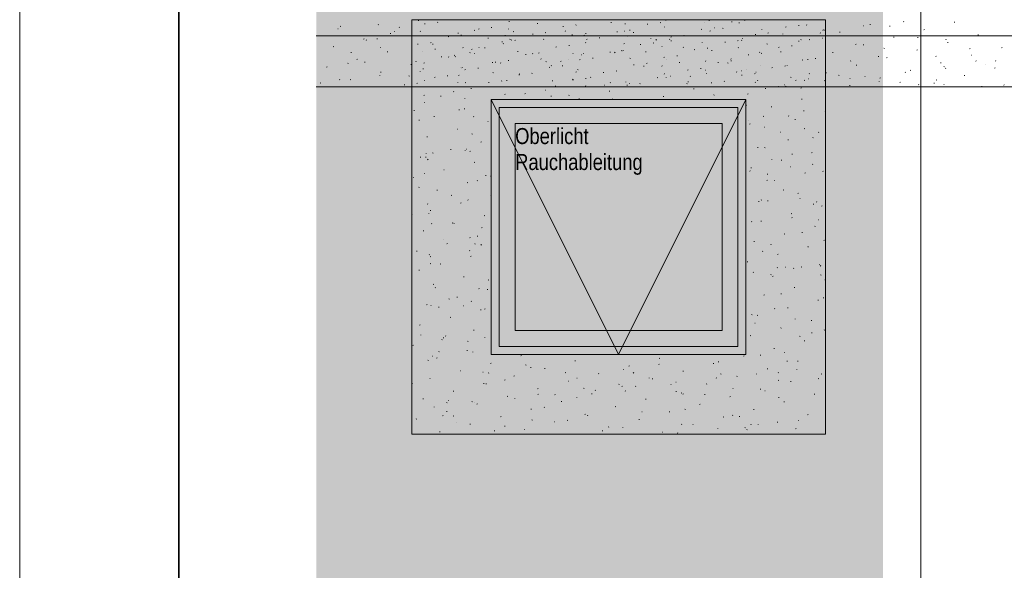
# Model space of a CAD drawing. Extents: x -740 to 300, y 62 to 1112.
# Tile 84 of 187: x -720 to -596, y 694 to 763. Entities that reach past the tile are written whole.
import ezdxf
from ezdxf.lldxf.tags import DXFTag

# ---------------------------------------------------------------- set-up
doc = ezdxf.new("R2010")
doc.units = 0
doc.layers.get('0').update_dxf_attribs({"lineweight": 13})
for name, color, linetype, lineweight, true_color in [('30 -36 Dächer- 3 Dachbeläge', 7, 'Continuous', 15, 0x9999ff), ('30 -36 Dächer- 3 Dachbeläge Gründach', 9, 'Continuous', 9, 0x808080), ('40 -43 Lüftungsanlagen - Entrauchung', 7, 'Continuous', 9, 0xd7f2ff), ('70 -72 Beschriftung- 1 Beschriftung allgemein', 7, 'Continuous', 9, 0xff6633), ('iwb_Layout BA_Markierung', 7, 'Continuous', 9, 0xbadcdc)]:
    doc.layers.add(name, color=color, linetype=linetype, lineweight=lineweight, true_color=true_color)
for name, color, linetype, lineweight in [('70 -71 Achsen- 1 Gebäudeachsen', 7, 'STRICHPUNKT2-A06CPVBCL0', 18), ('70 -73 Bauteildarst.- 2 verdeckt 0.15', 7, 'grob-A06CPVB9L0', 15), ('iwb_Plankopf Rahmen', 7, 'Continuous', 35)]:
    doc.layers.add(name, color=color, linetype=linetype, lineweight=lineweight)
doc.styles.get("Standard").update_dxf_attribs({"font": 'ARIALN.TTF'})
tags = doc.linetypes.add('grob-A06CPVB9L0', pattern=[14, 3, -8, 3]).pattern_tags.tags
tags[8:9] = [DXFTag(74, 4), DXFTag(75, 0), DXFTag(340, '0'), DXFTag(46, 0.0), DXFTag(50, 0.0), DXFTag(44, 0.0), DXFTag(45, 0.0)]
tags[6:7] = [DXFTag(74, 4), DXFTag(75, 0), DXFTag(340, '0'), DXFTag(46, 0.0), DXFTag(50, 0.0), DXFTag(44, 0.0), DXFTag(45, 0.0)]
tags[4:5] = [DXFTag(74, 4), DXFTag(75, 0), DXFTag(340, '0'), DXFTag(46, 0.0), DXFTag(50, 0.0), DXFTag(44, 0.0), DXFTag(45, 0.0)]
tags = doc.linetypes.add('STRICHPUNKT2-A06CPVBCL0', pattern=[12.7, 6.35, -3.175, 0, -3.175]).pattern_tags.tags
tags[10:11] = [DXFTag(74, 4), DXFTag(75, 0), DXFTag(340, '0'), DXFTag(46, 0.0), DXFTag(50, 0.0), DXFTag(44, 0.0), DXFTag(45, 0.0)]
tags[8:9] = [DXFTag(74, 4), DXFTag(75, 0), DXFTag(340, '0'), DXFTag(46, 0.0), DXFTag(50, 0.0), DXFTag(44, 0.0), DXFTag(45, 0.0)]
tags[6:7] = [DXFTag(74, 4), DXFTag(75, 0), DXFTag(340, '0'), DXFTag(46, 0.0), DXFTag(50, 0.0), DXFTag(44, 0.0), DXFTag(45, 0.0)]
tags[4:5] = [DXFTag(74, 4), DXFTag(75, 0), DXFTag(340, '0'), DXFTag(46, 0.0), DXFTag(50, 0.0), DXFTag(44, 0.0), DXFTag(45, 0.0)]

# ---------------------------------------------------------------- blocks, each defined once
blk = doc.blocks.new('Polygon-A06CPVB1L0')
at = {"color": 0, "linetype": 'ByBlock', "lineweight": -2, "ltscale": 0.13}
blk.add_solid([(-611.22, 86.2), (-682.36, 86.01), (-611.05, 1083.81), (-682.36, 1083.81)], dxfattribs=at)
blk = doc.blocks.new('Referenz-A06CPVBEL0')
at = {"layer": '30 -36 Dächer- 3 Dachbeläge', "color": 0, "linetype": 'Continuous', "lineweight": 9, "ltscale": 0.13}
for p, q in [((-670.36, 762.91), (-670.36, 710.91)), ((-618.36, 762.91), (-670.36, 762.91)), ((-618.36, 710.91), (-618.36, 762.91)), ((-660.36, 720.91), (-660.36, 752.91)), ((-660.36, 752.91), (-628.36, 752.91)), ((-628.36, 752.91), (-628.36, 720.91)), ((-628.36, 720.91), (-660.36, 720.91)), ((-670.36, 710.91), (-618.36, 710.91))]:
    blk.add_line(p, q, dxfattribs=at)
at = {"layer": '30 -36 Dächer- 3 Dachbeläge', "color": 0, "lineweight": 9}
for p, q in [((-669.5, 762.82), (-669.52, 762.85)), ((-667.14, 762.6), (-667.07, 762.62)), ((-658.16, 762.72), (-658.08, 762.73)), ((-656.54, 762.91), (-656.51, 762.91)), ((-654.55, 762.44), (-654.56, 762.51)), ((-645.32, 762.61), (-645.25, 762.59)), ((-639.15, 762.56), (-639.07, 762.58)), ((-638.44, 762.83), (-638.44, 762.9)), ((-633.5, 762.53), (-633.53, 762.56)), ((-633.01, 762.86), (-632.94, 762.83)), ((-630.17, 762.67), (-630.09, 762.69)), ((-629.26, 762.56), (-629.18, 762.54)), ((-628.54, 762.86), (-628.47, 762.88)), ((-608.51, 762.68), (-608.54, 762.71)), ((-602.17, 762.63), (-602.09, 762.65)), ((-679.63, 761.78), (-679.65, 761.81)), ((-679.37, 762.11), (-679.29, 762.13)), ((-674.56, 762.3), (-674.59, 762.33)), ((-673.06, 761.22), (-672.98, 761.19)), ((-672.59, 761.46), (-672.51, 761.48)), ((-671.89, 761.99), (-671.96, 761.95)), ((-669.25, 761.51), (-669.31, 761.45)), ((-668.77, 762.41), (-668.69, 762.43)), ((-664.58, 761.27), (-664.5, 761.25)), ((-662.5, 761.63), (-662.43, 761.6)), ((-661.98, 761.76), (-661.9, 761.78)), ((-660.36, 761.95), (-660.28, 761.97)), ((-658.21, 761.78), (-658.2, 761.75)), ((-657.55, 761.46), (-657.61, 761.42)), ((-653.57, 761.3), (-653.5, 761.32)), ((-651.38, 762.07), (-651.3, 762.09)), ((-651.03, 761.53), (-651.09, 761.47)), ((-649.75, 762.26), (-649.68, 762.28)), ((-648.51, 761.22), (-648.44, 761.2)), ((-644.59, 761.42), (-644.51, 761.44)), ((-643.63, 761.49), (-643.66, 761.52)), ((-643.57, 762.44), (-643.49, 762.41)), ((-642.97, 761.61), (-642.89, 761.63)), ((-642.48, 761.31), (-642.48, 761.38)), ((-640.77, 762.37), (-640.69, 762.39)), ((-638.57, 762.01), (-638.59, 762.04)), ((-633.99, 761.72), (-633.91, 761.74)), ((-632.82, 761.55), (-632.88, 761.49)), ((-632.36, 761.91), (-632.29, 761.93)), ((-631.3, 761.87), (-631.23, 761.84)), ((-626.36, 761.7), (-626.37, 761.77)), ((-625.58, 761.26), (-625.5, 761.28)), ((-623.38, 762.02), (-623.3, 762.04)), ((-621.76, 762.21), (-621.68, 762.23)), ((-620.75, 762.28), (-620.68, 762.25)), ((-619.04, 761.29), (-618.96, 761.26)), ((-618.64, 761.64), (-618.67, 761.67)), ((-618.54, 761.65), (-618.47, 761.63)), ((-616.6, 761.37), (-616.52, 761.39)), ((-613.58, 762.16), (-613.6, 762.19)), ((-612.78, 762.33), (-612.7, 762.35)), ((-610.25, 762.09), (-610.25, 762.16)), ((-605.99, 761.68), (-605.91, 761.7)), ((-676.41, 760.51), (-676.33, 760.53)), ((-676.04, 760.4), (-676.1, 760.35)), ((-674.71, 760.52), (-674.71, 760.59)), ((-668, 760.05), (-667.92, 760.07)), ((-665.8, 760.81), (-665.72, 760.83)), ((-664.18, 761), (-664.1, 761.02)), ((-660.79, 760.64), (-660.72, 760.61)), ((-659.02, 760.16), (-658.94, 760.18)), ((-658.59, 760.92), (-658.6, 760.99)), ((-657.97, 760.51), (-658.03, 760.46)), ((-657.83, 760.42), (-657.88, 760.37)), ((-657.39, 760.35), (-657.32, 760.37)), ((-655.2, 761.11), (-655.12, 761.13)), ((-653.76, 760.45), (-653.79, 760.48)), ((-650.24, 761.06), (-650.17, 761.03)), ((-648.69, 760.97), (-648.72, 761)), ((-648.53, 760.07), (-648.46, 760.04)), ((-648.41, 760.46), (-648.33, 760.48)), ((-646.79, 760.66), (-646.71, 760.67)), ((-643.62, 759.97), (-643.69, 759.93)), ((-643.2, 760.93), (-643.27, 760.88)), ((-640.32, 760.61), (-640.3, 760.58)), ((-640, 760.01), (-639.93, 760.03)), ((-639.61, 760.44), (-639.67, 760.39)), ((-637.98, 760.48), (-637.9, 760.45)), ((-637.81, 760.77), (-637.73, 760.79)), ((-637.79, 760.31), (-637.72, 760.29)), ((-636.18, 760.96), (-636.11, 760.98)), ((-633.84, 760.08), (-633.86, 760.11)), ((-631.02, 760.12), (-630.94, 760.14)), ((-629.4, 760.31), (-629.32, 760.33)), ((-628.86, 760.39), (-628.92, 760.35)), ((-628.77, 760.6), (-628.8, 760.63)), ((-627.2, 761.07), (-627.12, 761.09)), ((-623.71, 761.12), (-623.73, 761.15)), ((-621.73, 760.26), (-621.65, 760.24)), ((-621.39, 760.46), (-621.45, 760.41)), ((-620.42, 760.42), (-620.34, 760.44)), ((-618.79, 760.61), (-618.72, 760.63)), ((-609.81, 760.73), (-609.73, 760.74)), ((-606.77, 760.72), (-606.7, 760.69)), ((-603.17, 760.48), (-603.23, 760.43)), ((-603.03, 760.08), (-602.95, 760.1)), ((-599.21, 761.03), (-599.13, 761.05)), ((-680.23, 759.55), (-680.15, 759.57)), ((-678.02, 758.84), (-677.95, 758.81)), ((-674.34, 759.46), (-674.31, 759.46)), ((-673.44, 758.91), (-673.36, 758.92)), ((-669.62, 759.86), (-669.54, 759.88)), ((-668.95, 758.89), (-668.98, 758.92)), ((-667.77, 759.88), (-667.69, 759.86)), ((-667.47, 759.26), (-667.39, 759.23)), ((-663.89, 759.41), (-663.92, 759.44)), ((-663.02, 758.83), (-663.08, 758.78)), ((-662.84, 759.21), (-662.76, 759.23)), ((-661.94, 759.47), (-661.9, 759.47)), ((-661.21, 759.4), (-661.14, 759.42)), ((-658.82, 759.93), (-658.85, 759.96)), ((-657.05, 758.97), (-656.97, 758.95)), ((-654.43, 758.75), (-654.35, 758.77)), ((-652.23, 759.51), (-652.15, 759.53)), ((-650.61, 759.7), (-650.53, 759.72)), ((-645.45, 758.86), (-645.37, 758.88)), ((-644.81, 758.85), (-644.86, 758.8)), ((-643.97, 759.04), (-643.99, 759.07)), ((-643.82, 759.05), (-643.75, 759.07)), ((-641.63, 759.82), (-641.55, 759.83)), ((-640.98, 758.92), (-640.91, 758.9)), ((-638.9, 759.56), (-638.93, 759.59)), ((-636.26, 759.49), (-636.19, 759.46)), ((-634.84, 759.17), (-634.76, 759.19)), ((-633.22, 759.36), (-633.14, 759.38)), ((-632.65, 759.04), (-632.66, 759.11)), ((-629.28, 759.44), (-629.34, 759.39)), ((-626.59, 758.87), (-626.65, 758.82)), ((-625.71, 759.91), (-625.64, 759.88)), ((-624.24, 759.47), (-624.16, 759.49)), ((-624, 758.92), (-623.93, 758.89)), ((-622.61, 759.66), (-622.54, 759.68)), ((-617.45, 758.82), (-617.37, 758.84)), ((-614.51, 759.86), (-614.58, 759.81)), ((-613.63, 759.77), (-613.55, 759.79)), ((-611.01, 759.35), (-610.94, 759.33)), ((-606.85, 759.12), (-606.77, 759.14)), ((-600.17, 759.32), (-600.23, 759.28)), ((-596.24, 759.43), (-596.16, 759.45)), ((-677.26, 757.95), (-677.18, 757.97)), ((-676.3, 757.63), (-676.23, 757.6)), ((-669.81, 757.73), (-669.87, 757.67)), ((-668.85, 757.49), (-668.78, 757.51)), ((-666.66, 758.26), (-666.58, 758.28)), ((-665.75, 758.27), (-665.68, 758.24)), ((-665.03, 758.45), (-664.96, 758.47)), ((-664.88, 758.26), (-664.89, 758.33)), ((-662.53, 758.68), (-662.49, 758.68)), ((-660.24, 757.58), (-660.16, 757.55)), ((-659.87, 757.61), (-659.79, 757.63)), ((-659.16, 757.48), (-659.19, 757.51)), ((-658.25, 757.8), (-658.17, 757.82)), ((-656.05, 758.56), (-655.97, 758.58)), ((-655.2, 758.68), (-655.13, 758.65)), ((-654.1, 758), (-654.12, 758.03)), ((-653.49, 757.69), (-653.42, 757.66)), ((-651.6, 757.75), (-651.65, 757.69)), ((-650.72, 757.9), (-650.68, 757.9)), ((-650.13, 758.69), (-650.09, 758.69)), ((-649.27, 757.91), (-649.19, 757.93)), ((-649.03, 758.52), (-649.06, 758.55)), ((-648.77, 758.65), (-648.77, 758.72)), ((-647.64, 758.1), (-647.57, 758.12)), ((-642.94, 758.11), (-642.87, 758.08)), ((-638.66, 758.21), (-638.58, 758.23)), ((-638.31, 757.91), (-638.28, 757.91)), ((-637.04, 758.4), (-636.96, 758.42)), ((-636.69, 757.52), (-636.7, 757.59)), ((-633.38, 757.77), (-633.44, 757.71)), ((-631.88, 757.56), (-631.8, 757.58)), ((-630.68, 757.53), (-630.6, 757.5)), ((-630.26, 758.01), (-630.19, 757.99)), ((-630.25, 757.76), (-630.18, 757.77)), ((-628.06, 758.52), (-627.98, 758.54)), ((-626.43, 758.71), (-626.36, 758.73)), ((-621.27, 757.87), (-621.19, 757.89)), ((-620.58, 757.92), (-620.59, 757.99)), ((-619.65, 758.06), (-619.57, 758.08)), ((-615.16, 757.79), (-615.22, 757.73)), ((-611.74, 758.34), (-611.66, 758.31)), ((-610.67, 758.17), (-610.59, 758.19)), ((-604.46, 758.31), (-604.47, 758.38)), ((-603.88, 757.52), (-603.8, 757.54)), ((-600.06, 758.47), (-599.98, 758.49)), ((-599.47, 757.77), (-599.4, 757.74)), ((-596.95, 757.8), (-597, 757.75)), ((-681.08, 757), (-681, 757.02)), ((-678.34, 757.48), (-678.41, 757.43)), ((-674.3, 756.35), (-674.22, 756.37)), ((-670.48, 757.3), (-670.4, 757.32)), ((-669.29, 756.45), (-669.32, 756.48)), ((-668.92, 756.74), (-668.93, 756.81)), ((-664.23, 756.97), (-664.25, 756.99)), ((-664, 756.94), (-664.06, 756.9)), ((-663.69, 756.65), (-663.61, 756.67)), ((-662.07, 756.85), (-661.99, 756.86)), ((-660.17, 756.31), (-660.09, 756.28)), ((-653.09, 756.96), (-653.01, 756.98)), ((-652.81, 757.13), (-652.82, 757.2)), ((-651.46, 757.15), (-651.39, 757.17)), ((-649.65, 756.41), (-649.72, 756.36)), ((-649.52, 756.67), (-649.44, 756.64)), ((-646.3, 756.31), (-646.22, 756.33)), ((-644.68, 756.5), (-644.6, 756.52)), ((-642.48, 757.26), (-642.4, 757.28)), ((-641.23, 757.12), (-641.15, 757.09)), ((-640.86, 757.45), (-640.78, 757.47)), ((-638.91, 757.13), (-638.87, 757.12)), ((-635.7, 756.61), (-635.62, 756.63)), ((-634.07, 756.8), (-634, 756.82)), ((-633.45, 756.62), (-633.38, 756.6)), ((-629.52, 756.38), (-629.5, 756.35)), ((-628.96, 756.54), (-628.89, 756.51)), ((-628.23, 756.68), (-628.26, 756.71)), ((-627.1, 756.35), (-627.06, 756.34)), ((-626.5, 757.13), (-626.47, 757.13)), ((-625.09, 756.92), (-625.01, 756.93)), ((-623.47, 757.11), (-623.39, 757.13)), ((-623.17, 757.2), (-623.19, 757.23)), ((-618.41, 756.96), (-618.36, 756.93)), ((-618.31, 756.27), (-618.23, 756.29)), ((-614.49, 757.22), (-614.41, 757.24)), ((-608.31, 756.31), (-608.34, 756.34)), ((-607.7, 756.57), (-607.63, 756.59)), ((-603.48, 757.05), (-603.41, 757.03)), ((-603.24, 756.83), (-603.27, 756.86)), ((-598.18, 757.35), (-598.21, 757.38)), ((-597.1, 756.87), (-597.02, 756.89)), ((-681.8, 755.03), (-681.86, 754.98)), ((-679.42, 755.41), (-679.45, 755.44)), ((-678.12, 755.4), (-678.04, 755.42)), ((-674.36, 755.93), (-674.38, 755.96)), ((-670.72, 755.89), (-670.64, 755.86)), ((-668.77, 755.32), (-668.7, 755.3)), ((-667.51, 755.7), (-667.43, 755.72)), ((-665.89, 755.89), (-665.81, 755.91)), ((-664.59, 755.06), (-664.57, 755.02)), ((-664.42, 755.99), (-664.48, 755.95)), ((-663.58, 755.05), (-663.64, 755)), ((-660.73, 755.05), (-660.65, 755.07)), ((-659.1, 755.24), (-659.03, 755.26)), ((-658.45, 755.32), (-658.38, 755.29)), ((-656.91, 756.01), (-656.83, 756.02)), ((-656.79, 756.16), (-656.85, 756.1)), ((-655.28, 756.2), (-655.21, 756.22)), ((-652.71, 755.28), (-652.63, 755.25)), ((-650.07, 755.46), (-650.14, 755.41)), ((-650.12, 755.36), (-650.04, 755.38)), ((-648.5, 755.55), (-648.42, 755.57)), ((-647.9, 755.73), (-647.83, 755.7)), ((-645.37, 755.07), (-645.42, 755.02)), ((-643.43, 755.12), (-643.45, 755.15)), ((-639.52, 755.66), (-639.44, 755.68)), ((-638.58, 756.18), (-638.63, 756.12)), ((-638.36, 755.64), (-638.39, 755.67)), ((-637.89, 755.85), (-637.82, 755.87)), ((-635.64, 755.16), (-635.57, 755.13)), ((-635.31, 755.87), (-635.37, 755.83)), ((-633.3, 756.16), (-633.32, 756.19)), ((-632.73, 755.01), (-632.65, 755.03)), ((-631.11, 755.2), (-631.03, 755.22)), ((-628.91, 755.96), (-628.83, 755.98)), ((-627.29, 756.15), (-627.21, 756.17)), ((-627.15, 755.09), (-627.21, 755.04)), ((-626.87, 755.26), (-626.88, 755.33)), ((-622.73, 755.71), (-622.66, 755.68)), ((-622.13, 755.31), (-622.05, 755.33)), ((-620.96, 755.34), (-621.03, 755.29)), ((-620.5, 755.5), (-620.43, 755.52)), ((-620.36, 756.2), (-620.42, 756.14)), ((-618.44, 755.27), (-618.47, 755.3)), ((-616.7, 755.97), (-616.63, 755.94)), ((-615.29, 755.57), (-615.25, 755.56)), ((-613.37, 755.79), (-613.4, 755.82)), ((-611.62, 755.21), (-611.61, 755.18)), ((-611.52, 755.62), (-611.45, 755.64)), ((-608.93, 755.11), (-608.99, 755.06)), ((-604.44, 755.39), (-604.36, 755.37)), ((-600.92, 755.92), (-600.84, 755.94)), ((-86.96, 754.51), (-682.36, 754.51)), ((-671.33, 754.75), (-671.25, 754.77)), ((-669.71, 754.94), (-669.63, 754.96)), ((-665.13, 753.93), (-665.06, 753.9)), ((-662.92, 754.29), (-662.85, 754.31)), ((-659.1, 754.47), (-659.11, 754.54)), ((-653.56, 754.08), (-653.58, 754.11)), ((-652.32, 754.59), (-652.24, 754.61)), ((-648.49, 754.6), (-648.52, 754.63)), ((-646.19, 754.74), (-646.12, 754.71)), ((-645.53, 753.95), (-645.46, 753.96)), ((-643.34, 754.71), (-643.26, 754.73)), ((-642.98, 754.87), (-642.99, 754.94)), ((-641.71, 754.9), (-641.64, 754.92)), ((-635.73, 754.92), (-635.79, 754.88)), ((-634.93, 754.25), (-634.85, 754.27)), ((-625.92, 754.32), (-625.85, 754.29)), ((-624.32, 754.55), (-624.25, 754.57)), ((-623.5, 754.75), (-623.53, 754.78)), ((-623.38, 754.58), (-623.3, 754.55)), ((-621.38, 754.39), (-621.45, 754.34)), ((-615.34, 754.66), (-615.27, 754.68)), ((-606.62, 754.81), (-606.68, 754.76)), ((-604.74, 754.97), (-604.66, 754.99)), ((-603.47, 754.79), (-603.44, 754.79)), ((-598.68, 754.52), (-598.69, 754.59)), ((-595.95, 754.75), (-595.88, 754.72)), ((-668.78, 753.46), (-668.84, 753.41)), ((-668.75, 752.52), (-668.78, 752.55)), ((-666.74, 753.34), (-666.67, 753.36)), ((-663.69, 753.04), (-663.71, 753.07)), ((-658.62, 753.56), (-658.65, 753.59)), ((-656.14, 753.64), (-656.06, 753.66)), ((-652.87, 753.36), (-652.79, 753.33)), ((-650.56, 753.48), (-650.62, 753.43)), ((-649.35, 752.99), (-649.28, 753.01)), ((-645.18, 752.97), (-645.1, 752.95)), ((-638.75, 753.3), (-638.67, 753.32)), ((-632.35, 753.5), (-632.4, 753.45)), ((-628.14, 753.6), (-628.07, 753.62)), ((-621.36, 752.95), (-621.28, 752.97)), ((-670.09, 751.56), (-670.02, 751.53)), ((-664.43, 751.63), (-664.35, 751.61)), ((-663.78, 751.74), (-663.7, 751.76)), ((-628.34, 752.21), (-628.27, 752.18)), ((-625.18, 752), (-625.1, 752.02)), ((-621.09, 751.47), (-621.09, 751.54)), ((-618.39, 752.01), (-618.36, 752)), ((-618.39, 751.35), (-618.36, 751.36)), ((-669.43, 750.3), (-669.44, 750.37)), ((-667.6, 750.78), (-667.52, 750.8)), ((-662.55, 750.79), (-662.61, 750.73)), ((-660.81, 750.14), (-660.74, 750.15)), ((-628.03, 750.31), (-628.05, 750.34)), ((-626.12, 750.83), (-626.18, 750.77)), ((-622.96, 750.83), (-622.99, 750.86)), ((-622.21, 750.4), (-622.14, 750.42)), ((-664.63, 749.18), (-664.56, 749.2)), ((-627.83, 749.87), (-627.9, 749.83)), ((-626.03, 749.44), (-625.96, 749.46)), ((-621.04, 749.26), (-620.96, 749.23)), ((-668.45, 748.23), (-668.38, 748.25)), ((-662.79, 748.61), (-662.72, 748.58)), ((-661.67, 747.58), (-661.59, 747.6)), ((-624.04, 748.82), (-624, 748.82)), ((-623.07, 747.84), (-622.99, 747.86)), ((-619.89, 748.15), (-619.95, 748.1)), ((-619.25, 748.79), (-619.17, 748.81)), ((-665.49, 746.63), (-665.41, 746.65)), ((-663.65, 746.51), (-663.66, 746.58)), ((-663.48, 746.67), (-663.51, 746.7)), ((-662.97, 746.43), (-663.04, 746.38)), ((-626.89, 746.89), (-626.81, 746.91)), ((-626, 746.88), (-625.93, 746.85)), ((-669.31, 745.68), (-669.23, 745.7)), ((-668.62, 745.68), (-668.55, 745.66)), ((-668.55, 746.15), (-668.57, 746.18)), ((-668.31, 745.42), (-668.37, 745.36)), ((-667.75, 746.23), (-667.68, 746.2)), ((-625.09, 745.43), (-625.08, 745.4)), ((-623.92, 745.29), (-623.85, 745.31)), ((-622.59, 746.07), (-622.51, 746.04)), ((-620.1, 746.24), (-620.03, 746.26)), ((-666.34, 744.08), (-666.27, 744.09)), ((-662.52, 745.03), (-662.45, 745.05)), ((-627.82, 743.94), (-627.85, 743.97)), ((-627.74, 744.34), (-627.67, 744.36)), ((-622.76, 744.46), (-622.79, 744.48)), ((-619.94, 744.82), (-620, 744.78)), ((-618.7, 743.93), (-618.63, 743.9)), ((-670.16, 743.12), (-670.09, 743.14)), ((-668.81, 743.63), (-668.78, 743.62)), ((-662.08, 742.74), (-662.14, 742.69)), ((-661.09, 743.38), (-661.02, 743.36)), ((-660.45, 743.28), (-660.38, 743.25)), ((-625.65, 742.78), (-625.71, 742.73)), ((-625.63, 743.51), (-625.64, 743.58)), ((-624.78, 742.73), (-624.7, 742.75)), ((-620.96, 743.69), (-620.88, 743.71)), ((-669.42, 741.91), (-669.49, 741.86)), ((-667.2, 741.52), (-667.12, 741.54)), ((-663.38, 742.47), (-663.3, 742.49)), ((-623.66, 741.56), (-623.59, 741.53)), ((-665.42, 740.91), (-665.34, 740.88)), ((-663.28, 740.3), (-663.3, 740.33)), ((-660.41, 740.87), (-660.36, 740.89)), ((-626.39, 740.31), (-626.45, 740.26)), ((-625.63, 740.18), (-625.56, 740.2)), ((-621.81, 741.13), (-621.74, 741.15)), ((-621.57, 740.51), (-621.53, 740.51)), ((-668.34, 739.78), (-668.37, 739.81)), ((-668.05, 738.97), (-667.98, 738.99)), ((-664.23, 739.92), (-664.16, 739.94)), ((-626.78, 740.12), (-626.7, 740.1)), ((-619.85, 739.73), (-619.86, 739.8)), ((-619.42, 740.11), (-619.48, 740.05)), ((-618.85, 739.53), (-618.77, 739.55)), ((-670.36, 738.52), (-670.31, 738.5)), ((-668.2, 738.55), (-668.2, 738.62)), ((-661.27, 738.32), (-661.19, 738.34)), ((-622.67, 738.58), (-622.59, 738.6)), ((-622.56, 738.08), (-622.58, 738.11)), ((-619.25, 737.82), (-619.17, 737.8)), ((-667.84, 737.37), (-667.9, 737.32)), ((-665.29, 737.44), (-665.21, 737.41)), ((-665.09, 737.37), (-665.01, 737.38)), ((-661.53, 736.86), (-661.59, 736.81)), ((-627.62, 737.56), (-627.65, 737.59)), ((-626.49, 737.63), (-626.41, 737.65)), ((-619.71, 736.98), (-619.63, 737)), ((-668.91, 736.41), (-668.83, 736.43)), ((-666.35, 735.31), (-666.31, 735.31)), ((-663.08, 735.58), (-663.01, 735.55)), ((-662.12, 735.76), (-662.05, 735.78)), ((-623.53, 736.02), (-623.45, 736.04)), ((-621.33, 736.23), (-621.25, 736.2)), ((-618.49, 735.25), (-618.55, 735.21)), ((-665.94, 734.81), (-665.87, 734.83)), ((-662.41, 734.77), (-662.42, 734.84)), ((-661.61, 734.7), (-661.67, 734.64)), ((-627.35, 735.07), (-627.27, 735.09)), ((-625.18, 734.74), (-625.23, 734.68)), ((-620.67, 734.48), (-620.66, 734.45)), ((-620.56, 734.42), (-620.48, 734.44)), ((-669.76, 733.86), (-669.69, 733.88)), ((-668.14, 733.41), (-668.17, 733.44)), ((-668.04, 733.21), (-667.97, 733.18)), ((-663.07, 733.93), (-663.1, 733.96)), ((-662.98, 733.21), (-662.9, 733.23)), ((-626.29, 733.86), (-626.22, 733.83)), ((-624.38, 733.47), (-624.3, 733.49)), ((-667.98, 732.34), (-668.04, 732.3)), ((-666.8, 732.26), (-666.72, 732.28)), ((-628.2, 732.52), (-628.12, 732.54)), ((-624.4, 731.77), (-624.41, 731.84)), ((-623.44, 731.87), (-623.37, 731.85)), ((-622.35, 731.71), (-622.38, 731.74)), ((-621.42, 731.87), (-621.34, 731.89)), ((-619.1, 732.2), (-619.07, 732.2)), ((-618.95, 732.06), (-619.01, 732.01)), ((-669.48, 731.49), (-669.4, 731.47)), ((-663.84, 730.66), (-663.76, 730.67)), ((-627.42, 731.19), (-627.44, 731.22)), ((-625.24, 730.92), (-625.16, 730.94)), ((-624.94, 730.74), (-625, 730.69)), ((-618.99, 730.91), (-618.91, 730.88)), ((-618.45, 730.27), (-618.37, 730.29)), ((-667.66, 729.7), (-667.58, 729.72)), ((-667.37, 729.33), (-667.43, 729.27)), ((-661.95, 729.19), (-661.87, 729.16)), ((-660.87, 729.05), (-660.79, 729.07)), ((-660.74, 730.26), (-660.67, 730.23)), ((-622.27, 729.32), (-622.19, 729.33)), ((-665.7, 727.88), (-665.63, 727.85)), ((-664.69, 728.1), (-664.61, 728.12)), ((-626.09, 728.36), (-626.01, 728.38)), ((-623.95, 728.53), (-623.88, 728.5)), ((-618.62, 727.98), (-618.62, 728.05)), ((-668.51, 727.15), (-668.43, 727.17)), ((-667.94, 727.04), (-667.96, 727.07)), ((-666.96, 726.8), (-666.97, 726.88)), ((-663.88, 727), (-663.84, 727)), ((-662.87, 727.56), (-662.9, 727.59)), ((-661.14, 726.65), (-661.2, 726.6)), ((-624.71, 726.69), (-624.76, 726.64)), ((-623.13, 726.76), (-623.05, 726.78)), ((-619.31, 727.71), (-619.23, 727.73)), ((-665.55, 725.55), (-665.47, 725.57)), ((-661.73, 726.5), (-661.65, 726.52)), ((-627.64, 725.92), (-627.56, 725.9)), ((-626.95, 725.81), (-626.87, 725.83)), ((-622.15, 725.34), (-622.17, 725.37)), ((-669.37, 724.6), (-669.29, 724.61)), ((-627.21, 724.82), (-627.24, 724.85)), ((-623.98, 724.21), (-623.91, 724.23)), ((-620.16, 725.16), (-620.08, 725.18)), ((-669.21, 723.37), (-669.2, 723.34)), ((-666.4, 722.99), (-666.32, 723.01)), ((-666.14, 723.24), (-666.07, 723.22)), ((-662.58, 723.95), (-662.5, 723.97)), ((-661.18, 723.02), (-661.19, 723.09)), ((-627.8, 723.25), (-627.73, 723.27)), ((-621.61, 723.21), (-621.54, 723.18)), ((-620.11, 723.62), (-620.03, 723.6)), ((-618.48, 724.01), (-618.53, 723.96)), ((-670.22, 722.04), (-670.14, 722.06)), ((-666.53, 722.77), (-666.6, 722.73)), ((-663.37, 722.56), (-663.29, 722.53)), ((-624.84, 721.65), (-624.76, 721.67)), ((-621.02, 722.61), (-620.94, 722.62)), ((-667.73, 720.67), (-667.76, 720.7)), ((-667.26, 720.44), (-667.18, 720.46)), ((-666.9, 721.28), (-666.96, 721.23)), ((-663.44, 721.39), (-663.36, 721.41)), ((-662.67, 721.19), (-662.69, 721.22)), ((-656.65, 720.74), (-656.58, 720.76)), ((-639.26, 720.4), (-639.19, 720.42)), ((-628.66, 720.7), (-628.58, 720.72)), ((-626.58, 720.83), (-626.5, 720.8)), ((-623.5, 721.17), (-623.56, 721.13)), ((-668.33, 720.18), (-668.26, 720.15)), ((-660.47, 719.79), (-660.4, 719.81)), ((-656.07, 719.61), (-655.99, 719.58)), ((-655.4, 719.24), (-655.4, 719.31)), ((-653.69, 719.14), (-653.61, 719.16)), ((-649.87, 720.09), (-649.79, 720.11)), ((-643.08, 719.44), (-643.01, 719.46)), ((-639.28, 719.63), (-639.29, 719.7)), ((-632.48, 719.75), (-632.4, 719.77)), ((-631.83, 719.98), (-631.75, 719.96)), ((-623.16, 720.02), (-623.17, 720.09)), ((-621.87, 720.05), (-621.8, 720.07)), ((-668.11, 717.89), (-668.04, 717.9)), ((-664.29, 718.84), (-664.22, 718.86)), ((-661.41, 718.69), (-661.37, 718.69)), ((-660.67, 718.61), (-660.73, 718.55)), ((-657.51, 718.19), (-657.43, 718.21)), ((-651.08, 718.64), (-651.01, 718.61)), ((-649.6, 717.91), (-649.56, 717.91)), ((-646.9, 718.49), (-646.83, 718.51)), ((-643.8, 719.03), (-643.73, 719)), ((-642.45, 718.63), (-642.51, 718.57)), ((-640.51, 717.98), (-640.5, 717.94)), ((-636.3, 718.8), (-636.22, 718.81)), ((-632.07, 717.93), (-632.1, 717.96)), ((-631.54, 718.46), (-631.47, 718.43)), ((-629.51, 718.15), (-629.44, 718.17)), ((-627.01, 718.45), (-627.03, 718.48)), ((-625.69, 719.1), (-625.62, 719.12)), ((-624.24, 718.64), (-624.29, 718.59)), ((-621.94, 718.97), (-621.97, 719)), ((-618.91, 718.45), (-618.83, 718.47)), ((-670.34, 717.29), (-670.26, 717.27)), ((-661.33, 717.24), (-661.25, 717.26)), ((-661.03, 717.23), (-660.96, 717.2)), ((-658.64, 717.72), (-658.7, 717.68)), ((-650.72, 717.54), (-650.65, 717.56)), ((-648.77, 716.66), (-648.69, 716.63)), ((-644.29, 717.19), (-644.35, 717.14)), ((-643.94, 716.89), (-643.86, 716.91)), ((-642.2, 716.89), (-642.23, 716.92)), ((-640.12, 717.84), (-640.04, 717.86)), ((-637.79, 717.13), (-637.75, 717.13)), ((-637.14, 717.41), (-637.16, 717.44)), ((-633.33, 717.19), (-633.26, 717.21)), ((-629.95, 716.65), (-630.01, 716.61)), ((-624.3, 717.68), (-624.22, 717.65)), ((-622.73, 717.5), (-622.65, 717.52)), ((-619.28, 717.88), (-619.2, 717.85)), ((-665.15, 716.28), (-665.07, 716.3)), ((-658.36, 715.63), (-658.29, 715.65)), ((-654.54, 716.59), (-654.47, 716.61)), ((-654.44, 715.93), (-654.5, 715.88)), ((-652.33, 715.85), (-652.36, 715.88)), ((-649.61, 715.45), (-649.62, 715.52)), ((-647.76, 715.94), (-647.68, 715.96)), ((-647.27, 716.37), (-647.29, 716.4)), ((-643.55, 716.33), (-643.48, 716.31)), ((-637.15, 716.24), (-637.08, 716.26)), ((-636.5, 716.08), (-636.43, 716.05)), ((-636.22, 715.95), (-636.28, 715.9)), ((-633.5, 715.84), (-633.5, 715.91)), ((-630.37, 715.59), (-630.29, 715.61)), ((-626.55, 716.54), (-626.47, 716.56)), ((-625.98, 716.35), (-625.94, 716.35)), ((-624.24, 715.51), (-624.17, 715.48)), ((-619.76, 715.9), (-619.69, 715.91)), ((-668.97, 715.33), (-668.89, 715.35)), ((-667.53, 714.3), (-667.55, 714.33)), ((-665.99, 714.86), (-665.92, 714.83)), ((-665.73, 715.06), (-665.73, 715.13)), ((-662.81, 714.99), (-662.73, 714.97)), ((-662.46, 714.82), (-662.49, 714.84)), ((-662.18, 714.68), (-662.11, 714.7)), ((-657.4, 715.33), (-657.42, 715.36)), ((-653.73, 714.28), (-653.66, 714.25)), ((-651.58, 714.99), (-651.5, 715)), ((-644.79, 714.34), (-644.72, 714.36)), ((-640.97, 715.29), (-640.9, 715.31)), ((-634.19, 714.64), (-634.11, 714.66)), ((-623.58, 714.94), (-623.51, 714.96)), ((-666.43, 713.24), (-666.49, 713.18)), ((-666, 713.73), (-665.93, 713.75)), ((-665.09, 713.21), (-665.15, 713.16)), ((-659.22, 713.08), (-659.14, 713.1)), ((-655.4, 714.03), (-655.32, 714.05)), ((-648.61, 713.38), (-648.54, 713.4)), ((-648.21, 713.26), (-648.27, 713.2)), ((-641.46, 713.71), (-641.39, 713.68)), ((-638.01, 713.69), (-637.93, 713.71)), ((-636.02, 714.03), (-635.95, 714.01)), ((-631.22, 713.04), (-631.15, 713.06)), ((-629.99, 713.27), (-630.05, 713.22)), ((-629.2, 713.13), (-629.13, 713.1)), ((-627.4, 713.99), (-627.33, 714.01)), ((-620.62, 713.34), (-620.54, 713.36)), ((-669.82, 712.78), (-669.75, 712.8)), ((-664.78, 712.42), (-664.77, 712.39)), ((-663.04, 712.13), (-662.96, 712.15)), ((-658.69, 711.91), (-658.62, 711.88)), ((-655.28, 712.69), (-655.2, 712.67)), ((-652.43, 712.43), (-652.36, 712.45)), ((-650.74, 712.67), (-650.81, 712.63)), ((-645.65, 711.78), (-645.57, 711.8)), ((-643.83, 711.67), (-643.84, 711.74)), ((-641.83, 712.74), (-641.75, 712.75)), ((-636.4, 712.14), (-636.46, 712.09)), ((-635.04, 712.09), (-634.97, 712.1)), ((-628.49, 711.73), (-628.42, 711.71)), ((-627.71, 712.06), (-627.72, 712.13)), ((-626.8, 712.08), (-626.83, 712.11)), ((-624.44, 712.39), (-624.36, 712.41)), ((-621.74, 712.6), (-621.77, 712.63)), ((-666.86, 711.18), (-666.78, 711.2)), ((-659.94, 711.27), (-659.95, 711.34)), ((-656.25, 711.48), (-656.18, 711.5)), ((-646.43, 711.33), (-646.35, 711.3)), ((-638.86, 711.13), (-638.79, 711.15)), ((-636.93, 711.04), (-636.96, 711.07)), ((-631.87, 711.56), (-631.9, 711.59)), ((-628.26, 711.44), (-628.18, 711.46)), ((-622.05, 711.6), (-622.11, 711.56))]:
    blk.add_line(p, q, dxfattribs=at)
at = {"layer": '30 -36 Dächer- 3 Dachbeläge Gründach', "color": 0, "linetype": 'Continuous', "ltscale": 0.13}
blk.add_line((-16.16, 760.91), (-682.36, 760.91), dxfattribs=at)
at = {"layer": '40 -43 Lüftungsanlagen - Entrauchung', "color": 0}
for p, q in [((-660.36, 752.91), (-628.36, 752.91)), ((-660.36, 720.91), (-660.36, 752.91)), ((-660.36, 752.91), (-644.36, 720.91)), ((-644.36, 720.91), (-628.36, 752.91)), ((-628.36, 752.91), (-628.36, 720.91)), ((-628.36, 720.91), (-660.36, 720.91))]:
    blk.add_line(p, q, dxfattribs=at)
at = {"layer": '40 -43 Lüftungsanlagen - Entrauchung', "color": 0, "linetype": 'Continuous', "ltscale": 0.13}
for p, q in [((-657.36, 749.91), (-631.36, 749.91)), ((-657.36, 723.91), (-657.36, 749.91)), ((-631.36, 749.91), (-631.36, 723.91)), ((-631.36, 723.91), (-657.36, 723.91))]:
    blk.add_line(p, q, dxfattribs=at)
at = {"layer": '70 -71 Achsen- 1 Gebäudeachsen', "color": 0, "linetype": 'STRICHPUNKT2-A06CPVBCL0', "ltscale": 0.18}
blk.add_line((-606.36, 1084.85), (-606.36, 85.41), dxfattribs=at)
at = {"layer": '70 -73 Bauteildarst.- 2 verdeckt 0.15', "color": 0, "linetype": 'grob-A06CPVB9L0', "ltscale": 0.15}
for p, q in [((-659.36, 751.91), (-629.36, 751.91)), ((-659.36, 721.91), (-659.36, 751.91)), ((-629.36, 751.91), (-629.36, 721.91)), ((-629.36, 721.91), (-659.36, 721.91))]:
    blk.add_line(p, q, dxfattribs=at)
at = {"layer": '70 -72 Beschriftung- 1 Beschriftung allgemein', "color": 0, "linetype": 'Continuous', "ltscale": 0.13, "char_height": 2.0138, "attachment_point": 1, "rotation": 359.9947}
for s, insert in [('{\\fArial Narrow;Oberlicht}', (-657.36, 749.34)), ('{\\fArial Narrow;Rauchableitung}', (-657.36, 746.08))]:
    blk.add_mtext(s, dxfattribs=dict(at, insert=insert))

msp = doc.modelspace()

# ---------------------------------------------------------------- linework, layer by layer
at = {"layer": 'iwb_Plankopf Rahmen', "color": 8, "lineweight": 13, "ltscale": 0.13, "true_color": 0x808080}
msp.add_lwpolyline([(300.35, 62.43), (-719.65, 62.43), (-719.65, 1112.43), (300.35, 1112.43), (300.35, 62.43)], close=True, dxfattribs=at)
at = {"layer": 'iwb_Plankopf Rahmen', "ltscale": 0.35}
msp.add_lwpolyline([(-699.65, 67.43), (-699.65, 1107.43), (295.35, 1107.43), (295.35, 67.43), (-599.65, 67.43), (-699.65, 67.43)], close=True, dxfattribs=at)

# ---------------------------------------------------------------- block references
at = {"color": 8, "lineweight": 13, "ltscale": 0.13, "true_color": 0x808080}
msp.add_blockref('Referenz-A06CPVBEL0', (0, 0), dxfattribs=at)
at = {"layer": 'iwb_Layout BA_Markierung', "ltscale": 0.13}
msp.add_blockref('Polygon-A06CPVB1L0', (0, 0), dxfattribs=at)

doc.saveas('drawing.dxf')
